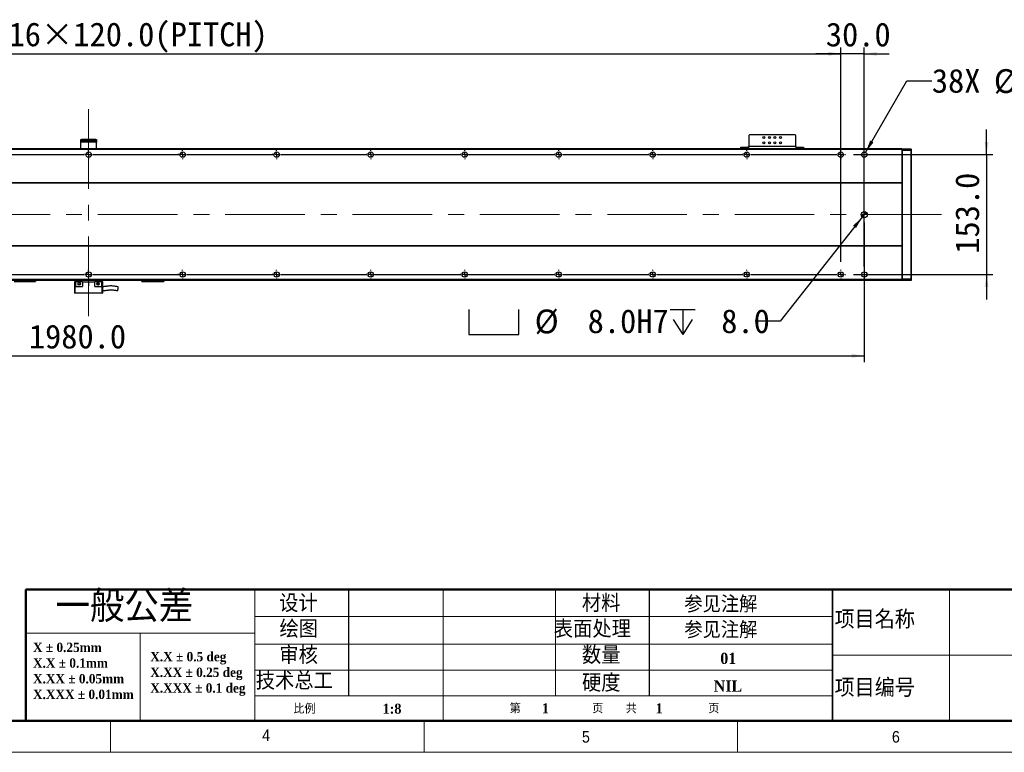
# Model space of a CAD drawing. Header units: millimetres. Extents: x 40 to 3320, y 40 to 2336.
# Tile 4 of 9: x 1164 to 2421, y 40 to 975. Entities that reach past the tile are written whole.
import ezdxf

# ---------------------------------------------------------------- set-up
doc = ezdxf.new("R2010")
doc.units = ezdxf.units.MM
doc.header["$LTSCALE"] = 8
doc.linetypes.add('CENTERX2', pattern=[20.32, 12.7, -2.54, 2.54, -2.54])
doc.layers.add('DIMNS', color=7, linetype='Continuous')
doc.styles.add('SLDTEXTSTYLE0', font='Gothic.ttf', dxfattribs={"width": 0.913})
doc.styles.add('SLDTEXTSTYLE1', font='timesbd.ttf', dxfattribs={"width": 0.933})
doc.styles.add('SLDTEXTSTYLE2', font='txt', dxfattribs={"bigfont": 'bigfont'})
doc.styles.add('SLDTEXTSTYLE3', font='txt', dxfattribs={"bigfont": 'bigfont'})
doc.styles.add('SLDTEXTSTYLE7', font='txt')
doc.dimstyles.new('SLDDIMSTYLE0', dxfattribs={"dimtxt": 30.4, "dimasz": 16, "dimexe": 0, "dimexo": 0.0625, "dimgap": 7.6, "dimtad": 2, "dimdec": 1, "dimrnd": 1e-09, "dimzin": 4, "dimdsep": 46, "dimtxsty": 'SLDTEXTSTYLE7', "dimsah": 1, "dimcen": 0.09, "dimadec": 0, "dimazin": 1, "dimtfac": 1, "dimtdec": 1, "dimtmove": 0, "dimatfit": 0, "dimfxl": 0, "dimfrac": 2, "dimtolj": 1, "dimtzin": 12, "dimarcsym": 0})
doc.dimstyles.new('SLDDIMSTYLE2', dxfattribs={"dimtxt": 30.4, "dimasz": 16, "dimexe": 0, "dimexo": 0.0625, "dimgap": 7.6, "dimtad": 0, "dimtih": 1, "dimtoh": 1, "dimdec": 1, "dimrnd": 1e-09, "dimzin": 4, "dimdsep": 46, "dimtxsty": 'SLDTEXTSTYLE7', "dimsah": 1, "dimcen": 0, "dimadec": 0, "dimazin": 1, "dimtfac": 1, "dimtdec": 1, "dimtofl": 0, "dimtmove": 0, "dimatfit": 3, "dimfxl": 0, "dimfrac": 2, "dimtolj": 1, "dimtzin": 12, "dimarcsym": 0})
doc.dimstyles.new('SLDDIMSTYLE3', dxfattribs={"dimtxt": 30.4, "dimasz": 16, "dimexe": 0, "dimexo": 0.0625, "dimgap": 7.6, "dimtad": 2, "dimdec": 1, "dimrnd": 1e-09, "dimzin": 4, "dimdsep": 46, "dimtxsty": 'SLDTEXTSTYLE7', "dimsah": 1, "dimcen": 0.09, "dimadec": 0, "dimazin": 1, "dimtfac": 1, "dimtdec": 1, "dimtofl": 0, "dimtmove": 0, "dimatfit": 3, "dimfxl": 0, "dimfrac": 2, "dimtolj": 1, "dimtzin": 12, "dimarcsym": 0})
doc.dimstyles.new('SLDDIMSTYLE6', dxfattribs={"dimtxt": 30.4, "dimasz": 16, "dimexe": 0, "dimexo": 0.0625, "dimgap": 7.6, "dimtad": 0, "dimtih": 1, "dimtoh": 1, "dimdec": 1, "dimrnd": 1e-09, "dimzin": 12, "dimdsep": 46, "dimtxsty": 'SLDTEXTSTYLE7', "dimsah": 1, "dimcen": 0, "dimadec": 0, "dimazin": 3, "dimtfac": 1, "dimtdec": 1, "dimtofl": 0, "dimtmove": 0, "dimatfit": 3, "dimfxl": 0, "dimfrac": 2, "dimtolj": 1, "dimtzin": 12, "dimarcsym": 0})

# ---------------------------------------------------------------- blocks, each defined once
blk = doc.blocks.new('SW_NOTE_0')
at = {"color": 0, "linetype": 'Continuous', "lineweight": 0, "char_height": 12, "attachment_point": 1, "style": 'SLDTEXTSTYLE1'}
for s, insert in [('X.X ± 0.5 deg', (0, 15.8)), ('X.XX ± 0.25 deg', (0, -4.2)), ('X.XXX ± 0.1 deg', (0, -24.2))]:
    blk.add_mtext(s, dxfattribs=dict(at, insert=insert))
blk = doc.blocks.new('SW_NOTE_1')
at = {"color": 0, "linetype": 'Continuous', "lineweight": 0, "char_height": 12, "attachment_point": 1, "style": 'SLDTEXTSTYLE1'}
for s, insert in [('X ± 0.25mm ', (0, 15.8)), ('X.X ± 0.1mm', (0, -4.2))]:
    blk.add_mtext(s, dxfattribs=dict(at, insert=insert))
blk = doc.blocks.new('SW_NOTE_2')
at = {"color": 0, "linetype": 'Continuous', "lineweight": 0, "char_height": 12, "attachment_point": 1, "style": 'SLDTEXTSTYLE1'}
for s, insert in [('X.XX ± 0.05mm', (0, 15.8)), ('X.XXX ± 0.01mm', (0, -4.2))]:
    blk.add_mtext(s, dxfattribs=dict(at, insert=insert))
blk = doc.blocks.new('_D_19')
at = {"layer": 'DIMNS'}
for p, q in [((291.9, 666), (291.9, 939.7)), ((291.9, 931.7), (2211.9, 931.7)), ((2211.9, 666), (2211.9, 939.7))]:
    blk.add_line(p, q, dxfattribs=at)
for points in [[(291.9, 931.7), (307.9, 929.3), (307.9, 934.1)], [(2211.9, 931.7), (2195.9, 934.1), (2195.9, 929.3)]]:
    blk.add_solid(points, dxfattribs=at)
at = {"layer": 'DIMNS', "char_height": 30.4, "attachment_point": 1, "style": 'SLDTEXTSTYLE7'}
for s, insert in [('1920.0', (1010.2, 971.6)), ('=16×120.0(PITCH)', (1129, 971.6))]:
    blk.add_mtext(s, dxfattribs=dict(at, insert=insert))
blk = doc.blocks.new('SW_SYMBOL_HOLE_SPOT')
at = {"layer": 'DIMNS', "color": 0}
for p, q in [((0, 7000), (0, 600)), ((12800, 600), (12800, 7000)), ((0, 600), (12800, 600))]:
    blk.add_line(p, q, dxfattribs=at)
blk = doc.blocks.new('SW_SYMBOL_HOLE_DEPTH')
at = {"layer": 'DIMNS', "color": 0}
for p, q in [((0, 7000), (6400, 7000)), ((3200, 7000), (3200, 600)), ((800, 4440), (3200, 600)), ((5600, 4440), (3200, 600))]:
    blk.add_line(p, q, dxfattribs=at)
blk = doc.blocks.new('_D_20')
at = {"layer": 'DIMNS'}
for p, q in [((2239.4, 723.2), (2134.7, 590.2)), ((2134.7, 590.2), (2102.7, 590.2))]:
    blk.add_line(p, q, dxfattribs=at)
blk.add_solid([(2239.4, 723.2), (2227.6, 712.1), (2231.4, 709.2)], dxfattribs=at)
at = {"layer": 'DIMNS', "xscale": 0.004985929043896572, "yscale": 0.004985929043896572, "zscale": 0.004985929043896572}
for name, p in [('SW_SYMBOL_HOLE_SPOT', (1737.2, 570.1)), ('SW_SYMBOL_HOLE_DEPTH', (1994.2, 570.1))]:
    blk.add_blockref(name, p, dxfattribs=at)
at = {"layer": 'DIMNS', "char_height": 30.4, "attachment_point": 1, "style": 'SLDTEXTSTYLE7'}
for s, insert in [('%%c', (1821.2, 605.2)), (' 8.0H7 ', (1868.2, 605.5)), (' 8.0', (2038.7, 605.5))]:
    blk.add_mtext(s, dxfattribs=dict(at, insert=insert))
blk = doc.blocks.new('_D_21')
at = {"layer": 'DIMNS'}
for p, q in [((261.9, 709.7), (261.9, 538.1)), ((2241.9, 716.2), (2241.9, 538.1)), ((261.9, 546.1), (2241.9, 546.1))]:
    blk.add_line(p, q, dxfattribs=at)
for points in [[(261.9, 546.1), (277.9, 543.7), (277.9, 548.5)], [(2241.9, 546.1), (2225.9, 548.5), (2225.9, 543.7)]]:
    blk.add_solid(points, dxfattribs=at)
at = {"layer": 'DIMNS', "insert": (1175.6, 585.9), "char_height": 30.4, "attachment_point": 1, "style": 'SLDTEXTSTYLE7'}
blk.add_mtext('1980.0', dxfattribs=at)
blk = doc.blocks.new('_D_22')
at = {"layer": 'DIMNS'}
for p, q in [((2398, 802.9), (2398, 834.9)), ((2228, 802.9), (2406, 802.9)), ((2398, 802.9), (2398, 649.9)), ((2228, 649.9), (2406, 649.9)), ((2398, 649.9), (2398, 617.9))]:
    blk.add_line(p, q, dxfattribs=at)
for points in [[(2398, 802.9), (2400.4, 818.9), (2395.6, 818.9)], [(2398, 649.9), (2395.6, 633.9), (2400.4, 633.9)]]:
    blk.add_solid(points, dxfattribs=at)
at = {"layer": 'DIMNS', "insert": (2358.1, 676.4), "char_height": 30.4, "attachment_point": 1, "rotation": 90, "style": 'SLDTEXTSTYLE7'}
blk.add_mtext('153.0', dxfattribs=at)
blk = doc.blocks.new('_D_23')
at = {"layer": 'DIMNS'}
for p, q in [((2243.6, 805.8), (2296.2, 896.9)), ((2296.2, 896.9), (2328.2, 896.9))]:
    blk.add_line(p, q, dxfattribs=at)
blk.add_solid([(2243.6, 805.8), (2253.7, 818.5), (2249.5, 820.9)], dxfattribs=at)
at = {"layer": 'DIMNS', "char_height": 30.4, "attachment_point": 1, "style": 'SLDTEXTSTYLE7'}
for s, insert in [('38X ', (2328.2, 912.3)), ('%%c', (2407.3, 912)), (' 6.8 THROUGH HOLE', (2454.3, 912.3))]:
    blk.add_mtext(s, dxfattribs=dict(at, insert=insert))
blk = doc.blocks.new('_D_25')
at = {"layer": 'DIMNS'}
for p, q in [((2211.9, 931.5), (2179.9, 931.5)), ((2211.9, 666), (2211.9, 939.5)), ((2241.9, 931.5), (2211.9, 931.5)), ((2241.9, 660), (2241.9, 939.5)), ((2241.9, 931.5), (2273.9, 931.5))]:
    blk.add_line(p, q, dxfattribs=at)
for points in [[(2211.9, 931.5), (2195.9, 933.9), (2195.9, 929.1)], [(2241.9, 931.5), (2257.9, 929.1), (2257.9, 933.9)]]:
    blk.add_solid(points, dxfattribs=at)
at = {"layer": 'DIMNS', "insert": (2192.9, 971.4), "char_height": 30.4, "attachment_point": 1, "style": 'SLDTEXTSTYLE7'}
blk.add_mtext('30.0', dxfattribs=at)
blk = doc.blocks.new('SW_CENTERMARKSYMBOL_1')
at = {"layer": 'DIMNS', "color": 0}
for p, q in [((845.08, 0), (954.92, 0)), ((954.92, 0), (954.06, 0)), ((960, 0), (957.46, 0)), ((960, 0), (957.46, 0)), ((960, 0), (957.46, 0)), ((960, 0), (957.46, 0)), ((960, 0), (957.46, 0)), ((960, 0), (957.46, 0)), ((960, 0), (957.46, 0)), ((960, 0), (957.46, 0)), ((960, 0), (957.46, 0)), ((960, 5.08), (960, 5.94)), ((960, 0), (960, 2.54)), ((960, 0), (960, 2.54)), ((960, 0), (960, 2.54)), ((960, 0), (960, 2.54)), ((960, 0), (960, 2.54)), ((960, 0), (960, 2.54)), ((960, 0), (960, 2.54)), ((960, 0), (960, 2.54)), ((960, 0), (960, 2.54)), ((960, 0), (960, -2.54)), ((960, 0), (962.54, 0)), ((960, 0), (960, -2.54)), ((960, 0), (962.54, 0)), ((960, 0), (960, -2.54)), ((960, 0), (962.54, 0)), ((960, 0), (960, -2.54)), ((960, 0), (962.54, 0)), ((960, 0), (960, -2.54)), ((960, 0), (962.54, 0)), ((960, 0), (960, -2.54)), ((960, 0), (962.54, 0)), ((960, 0), (960, -2.54)), ((960, 0), (962.54, 0)), ((960, 0), (960, -2.54)), ((960, 0), (962.54, 0)), ((960, 0), (960, -2.54)), ((960, 0), (962.54, 0)), ((965.08, 0), (965.94, 0)), ((965.08, 0), (1074.92, 0)), ((1074.92, 0), (1074.06, 0)), ((1080, 0), (1077.46, 0)), ((1080, 0), (1077.46, 0)), ((1080, 0), (1077.46, 0)), ((1080, 0), (1077.46, 0)), ((1080, 0), (1077.46, 0)), ((1080, 0), (1077.46, 0)), ((1080, 0), (1077.46, 0)), ((1080, 0), (1077.46, 0)), ((1080, 5.08), (1080, 5.94)), ((1080, 0), (1080, 2.54)), ((1080, 0), (1080, 2.54)), ((1080, 0), (1080, 2.54)), ((1080, 0), (1080, 2.54)), ((1080, 0), (1080, 2.54)), ((1080, 0), (1080, 2.54)), ((1080, 0), (1080, 2.54)), ((1080, 0), (1080, 2.54)), ((1080, 0), (1080, -2.54)), ((1080, 0), (1082.54, 0)), ((1080, 0), (1080, -2.54)), ((1080, 0), (1082.54, 0)), ((1080, 0), (1080, -2.54)), ((1080, 0), (1082.54, 0)), ((1080, 0), (1080, -2.54)), ((1080, 0), (1082.54, 0)), ((1080, 0), (1080, -2.54)), ((1080, 0), (1082.54, 0)), ((1080, 0), (1080, -2.54)), ((1080, 0), (1082.54, 0)), ((1080, 0), (1080, -2.54)), ((1080, 0), (1082.54, 0)), ((1080, 0), (1080, -2.54)), ((1080, 0), (1082.54, 0)), ((1085.08, 0), (1085.94, 0)), ((1085.08, 0), (1194.92, 0)), ((1194.92, 0), (1194.06, 0)), ((1200, 0), (1197.46, 0)), ((1200, 0), (1197.46, 0)), ((1200, 0), (1197.46, 0)), ((1200, 0), (1197.46, 0)), ((1200, 0), (1197.46, 0)), ((1200, 0), (1197.46, 0)), ((1200, 0), (1197.46, 0)), ((1200, 5.08), (1200, 5.94)), ((1200, 0), (1200, 2.54)), ((1200, 0), (1200, 2.54)), ((1200, 0), (1200, 2.54)), ((1200, 0), (1200, 2.54)), ((1200, 0), (1200, 2.54)), ((1200, 0), (1200, 2.54)), ((1200, 0), (1200, 2.54)), ((1200, 0), (1200, -2.54)), ((1200, 0), (1202.54, 0)), ((1200, 0), (1200, -2.54)), ((1200, 0), (1202.54, 0)), ((1200, 0), (1200, -2.54)), ((1200, 0), (1202.54, 0)), ((1200, 0), (1200, -2.54)), ((1200, 0), (1202.54, 0)), ((1200, 0), (1200, -2.54)), ((1200, 0), (1202.54, 0)), ((1200, 0), (1200, -2.54)), ((1200, 0), (1202.54, 0)), ((1200, 0), (1200, -2.54)), ((1200, 0), (1202.54, 0)), ((1205.08, 0), (1205.94, 0)), ((1205.08, 0), (1314.92, 0)), ((1314.92, 0), (1314.06, 0)), ((1320, 0), (1317.46, 0)), ((1320, 0), (1317.46, 0)), ((1320, 0), (1317.46, 0)), ((1320, 0), (1317.46, 0)), ((1320, 0), (1317.46, 0)), ((1320, 0), (1317.46, 0)), ((1320, 5.08), (1320, 5.94)), ((1320, 0), (1320, 2.54)), ((1320, 0), (1320, 2.54)), ((1320, 0), (1320, 2.54)), ((1320, 0), (1320, 2.54)), ((1320, 0), (1320, 2.54)), ((1320, 0), (1320, 2.54)), ((1320, 0), (1320, -2.54)), ((1320, 0), (1322.54, 0)), ((1320, 0), (1320, -2.54)), ((1320, 0), (1322.54, 0)), ((1320, 0), (1320, -2.54)), ((1320, 0), (1322.54, 0)), ((1320, 0), (1320, -2.54)), ((1320, 0), (1322.54, 0)), ((1320, 0), (1320, -2.54)), ((1320, 0), (1322.54, 0)), ((1320, 0), (1320, -2.54)), ((1320, 0), (1322.54, 0)), ((1325.08, 0), (1325.94, 0)), ((1325.08, 0), (1434.92, 0)), ((1434.92, 0), (1434.06, 0)), ((1440, 0), (1437.46, 0)), ((1440, 0), (1437.46, 0)), ((1440, 0), (1437.46, 0)), ((1440, 0), (1437.46, 0)), ((1440, 0), (1437.46, 0)), ((1440, 5.08), (1440, 5.94)), ((1440, 0), (1440, 2.54)), ((1440, 0), (1440, 2.54)), ((1440, 0), (1440, 2.54)), ((1440, 0), (1440, 2.54)), ((1440, 0), (1440, 2.54)), ((1440, 0), (1440, -2.54)), ((1440, 0), (1442.54, 0)), ((1440, 0), (1440, -2.54)), ((1440, 0), (1442.54, 0)), ((1440, 0), (1440, -2.54)), ((1440, 0), (1442.54, 0)), ((1440, 0), (1440, -2.54)), ((1440, 0), (1442.54, 0)), ((1440, 0), (1440, -2.54)), ((1440, 0), (1442.54, 0)), ((1445.08, 0), (1445.94, 0)), ((1445.08, 0), (1554.92, 0)), ((1554.92, 0), (1554.06, 0)), ((1560, 0), (1557.46, 0)), ((1560, 0), (1557.46, 0)), ((1560, 0), (1557.46, 0)), ((1560, 0), (1557.46, 0)), ((1560, 5.08), (1560, 5.94)), ((1560, 0), (1560, 2.54)), ((1560, 0), (1560, 2.54)), ((1560, 0), (1560, 2.54)), ((1560, 0), (1560, 2.54)), ((1560, 0), (1560, -2.54)), ((1560, 0), (1562.54, 0)), ((1560, 0), (1560, -2.54)), ((1560, 0), (1562.54, 0)), ((1560, 0), (1560, -2.54)), ((1560, 0), (1562.54, 0)), ((1560, 0), (1560, -2.54)), ((1560, 0), (1562.54, 0)), ((1565.08, 0), (1565.94, 0)), ((1565.08, 0), (1674.92, 0)), ((1674.92, 0), (1674.06, 0)), ((1680, 0), (1677.46, 0)), ((1680, 0), (1677.46, 0)), ((1680, 0), (1677.46, 0)), ((1680, 5.08), (1680, 5.94)), ((1680, 0), (1680, 2.54)), ((1680, 0), (1680, 2.54)), ((1680, 0), (1680, 2.54)), ((1680, 0), (1680, -2.54)), ((1680, 0), (1682.54, 0)), ((1680, 0), (1680, -2.54)), ((1680, 0), (1682.54, 0)), ((1680, 0), (1680, -2.54)), ((1680, 0), (1682.54, 0)), ((1685.08, 0), (1685.94, 0)), ((1685.08, 0), (1794.92, 0)), ((1794.92, 0), (1794.06, 0)), ((1800, 0), (1797.46, 0)), ((1800, 0), (1797.46, 0)), ((1800, 5.08), (1800, 5.94)), ((1800, 0), (1800, 2.54)), ((1800, 0), (1800, 2.54)), ((1800, 0), (1800, -2.54)), ((1800, 0), (1802.54, 0)), ((1800, 0), (1800, -2.54)), ((1800, 0), (1802.54, 0)), ((1805.08, 0), (1805.94, 0)), ((1805.08, 0), (1914.92, 0)), ((1920, 0), (1917.46, 0)), ((1920, 5.08), (1920, 5.94)), ((1920, 0), (1920, 2.54)), ((1920, 0), (1920, -2.54)), ((1920, 0), (1922.54, 0)), ((1925.08, 0), (1925.94, 0)), ((960, -5.08), (960, -5.94)), ((1080, -5.08), (1080, -5.94)), ((1200, -5.08), (1200, -5.94)), ((1320, -5.08), (1320, -5.94)), ((1440, -5.08), (1440, -5.94)), ((1560, -5.08), (1560, -5.94)), ((1680, -5.08), (1680, -5.94)), ((1800, -5.08), (1800, -5.94)), ((1920, -5.08), (1920, -5.94))]:
    blk.add_line(p, q, dxfattribs=at)
blk = doc.blocks.new('SW_CENTERMARKSYMBOL_2')
at = {"layer": 'DIMNS', "color": 0}
for p, q in [((845.08, 0), (954.92, 0)), ((954.92, 0), (954.06, 0)), ((960, 0), (957.46, 0)), ((960, 0), (957.46, 0)), ((960, 0), (957.46, 0)), ((960, 0), (957.46, 0)), ((960, 0), (957.46, 0)), ((960, 0), (957.46, 0)), ((960, 0), (957.46, 0)), ((960, 0), (957.46, 0)), ((960, 0), (957.46, 0)), ((960, 5.08), (960, 5.94)), ((960, 0), (960, 2.54)), ((960, 0), (960, 2.54)), ((960, 0), (960, 2.54)), ((960, 0), (960, 2.54)), ((960, 0), (960, 2.54)), ((960, 0), (960, 2.54)), ((960, 0), (960, 2.54)), ((960, 0), (960, 2.54)), ((960, 0), (960, 2.54)), ((960, 0), (960, -2.54)), ((960, 0), (962.54, 0)), ((960, 0), (960, -2.54)), ((960, 0), (962.54, 0)), ((960, 0), (960, -2.54)), ((960, 0), (962.54, 0)), ((960, 0), (960, -2.54)), ((960, 0), (962.54, 0)), ((960, 0), (960, -2.54)), ((960, 0), (962.54, 0)), ((960, 0), (960, -2.54)), ((960, 0), (962.54, 0)), ((960, 0), (960, -2.54)), ((960, 0), (962.54, 0)), ((960, 0), (960, -2.54)), ((960, 0), (962.54, 0)), ((960, 0), (960, -2.54)), ((960, 0), (962.54, 0)), ((965.08, 0), (965.94, 0)), ((965.08, 0), (1074.92, 0)), ((1074.92, 0), (1074.06, 0)), ((1080, 0), (1077.46, 0)), ((1080, 0), (1077.46, 0)), ((1080, 0), (1077.46, 0)), ((1080, 0), (1077.46, 0)), ((1080, 0), (1077.46, 0)), ((1080, 0), (1077.46, 0)), ((1080, 0), (1077.46, 0)), ((1080, 0), (1077.46, 0)), ((1080, 5.08), (1080, 5.94)), ((1080, 0), (1080, 2.54)), ((1080, 0), (1080, 2.54)), ((1080, 0), (1080, 2.54)), ((1080, 0), (1080, 2.54)), ((1080, 0), (1080, 2.54)), ((1080, 0), (1080, 2.54)), ((1080, 0), (1080, 2.54)), ((1080, 0), (1080, 2.54)), ((1080, 0), (1080, -2.54)), ((1080, 0), (1082.54, 0)), ((1080, 0), (1080, -2.54)), ((1080, 0), (1082.54, 0)), ((1080, 0), (1080, -2.54)), ((1080, 0), (1082.54, 0)), ((1080, 0), (1080, -2.54)), ((1080, 0), (1082.54, 0)), ((1080, 0), (1080, -2.54)), ((1080, 0), (1082.54, 0)), ((1080, 0), (1080, -2.54)), ((1080, 0), (1082.54, 0)), ((1080, 0), (1080, -2.54)), ((1080, 0), (1082.54, 0)), ((1080, 0), (1080, -2.54)), ((1080, 0), (1082.54, 0)), ((1085.08, 0), (1085.94, 0)), ((1085.08, 0), (1194.92, 0)), ((1194.92, 0), (1194.06, 0)), ((1200, 0), (1197.46, 0)), ((1200, 0), (1197.46, 0)), ((1200, 0), (1197.46, 0)), ((1200, 0), (1197.46, 0)), ((1200, 0), (1197.46, 0)), ((1200, 0), (1197.46, 0)), ((1200, 0), (1197.46, 0)), ((1200, 5.08), (1200, 5.94)), ((1200, 0), (1200, 2.54)), ((1200, 0), (1200, 2.54)), ((1200, 0), (1200, 2.54)), ((1200, 0), (1200, 2.54)), ((1200, 0), (1200, 2.54)), ((1200, 0), (1200, 2.54)), ((1200, 0), (1200, 2.54)), ((1200, 0), (1200, -2.54)), ((1200, 0), (1202.54, 0)), ((1200, 0), (1200, -2.54)), ((1200, 0), (1202.54, 0)), ((1200, 0), (1200, -2.54)), ((1200, 0), (1202.54, 0)), ((1200, 0), (1200, -2.54)), ((1200, 0), (1202.54, 0)), ((1200, 0), (1200, -2.54)), ((1200, 0), (1202.54, 0)), ((1200, 0), (1200, -2.54)), ((1200, 0), (1202.54, 0)), ((1200, 0), (1200, -2.54)), ((1200, 0), (1202.54, 0)), ((1205.08, 0), (1205.94, 0)), ((1205.08, 0), (1314.92, 0)), ((1314.92, 0), (1314.06, 0)), ((1320, 0), (1317.46, 0)), ((1320, 0), (1317.46, 0)), ((1320, 0), (1317.46, 0)), ((1320, 0), (1317.46, 0)), ((1320, 0), (1317.46, 0)), ((1320, 0), (1317.46, 0)), ((1320, 5.08), (1320, 5.94)), ((1320, 0), (1320, 2.54)), ((1320, 0), (1320, 2.54)), ((1320, 0), (1320, 2.54)), ((1320, 0), (1320, 2.54)), ((1320, 0), (1320, 2.54)), ((1320, 0), (1320, 2.54)), ((1320, 0), (1320, -2.54)), ((1320, 0), (1322.54, 0)), ((1320, 0), (1320, -2.54)), ((1320, 0), (1322.54, 0)), ((1320, 0), (1320, -2.54)), ((1320, 0), (1322.54, 0)), ((1320, 0), (1320, -2.54)), ((1320, 0), (1322.54, 0)), ((1320, 0), (1320, -2.54)), ((1320, 0), (1322.54, 0)), ((1320, 0), (1320, -2.54)), ((1320, 0), (1322.54, 0)), ((1325.08, 0), (1325.94, 0)), ((1325.08, 0), (1434.92, 0)), ((1434.92, 0), (1434.06, 0)), ((1440, 0), (1437.46, 0)), ((1440, 0), (1437.46, 0)), ((1440, 0), (1437.46, 0)), ((1440, 0), (1437.46, 0)), ((1440, 0), (1437.46, 0)), ((1440, 5.08), (1440, 5.94)), ((1440, 0), (1440, 2.54)), ((1440, 0), (1440, 2.54)), ((1440, 0), (1440, 2.54)), ((1440, 0), (1440, 2.54)), ((1440, 0), (1440, 2.54)), ((1440, 0), (1440, -2.54)), ((1440, 0), (1442.54, 0)), ((1440, 0), (1440, -2.54)), ((1440, 0), (1442.54, 0)), ((1440, 0), (1440, -2.54)), ((1440, 0), (1442.54, 0)), ((1440, 0), (1440, -2.54)), ((1440, 0), (1442.54, 0)), ((1440, 0), (1440, -2.54)), ((1440, 0), (1442.54, 0)), ((1445.08, 0), (1445.94, 0)), ((1445.08, 0), (1554.92, 0)), ((1554.92, 0), (1554.06, 0)), ((1560, 0), (1557.46, 0)), ((1560, 0), (1557.46, 0)), ((1560, 0), (1557.46, 0)), ((1560, 0), (1557.46, 0)), ((1560, 5.08), (1560, 5.94)), ((1560, 0), (1560, 2.54)), ((1560, 0), (1560, 2.54)), ((1560, 0), (1560, 2.54)), ((1560, 0), (1560, 2.54)), ((1560, 0), (1560, -2.54)), ((1560, 0), (1562.54, 0)), ((1560, 0), (1560, -2.54)), ((1560, 0), (1562.54, 0)), ((1560, 0), (1560, -2.54)), ((1560, 0), (1562.54, 0)), ((1560, 0), (1560, -2.54)), ((1560, 0), (1562.54, 0)), ((1565.08, 0), (1565.94, 0)), ((1565.08, 0), (1674.92, 0)), ((1674.92, 0), (1674.06, 0)), ((1680, 0), (1677.46, 0)), ((1680, 0), (1677.46, 0)), ((1680, 0), (1677.46, 0)), ((1680, 5.08), (1680, 5.94)), ((1680, 0), (1680, 2.54)), ((1680, 0), (1680, 2.54)), ((1680, 0), (1680, 2.54)), ((1680, 0), (1680, -2.54)), ((1680, 0), (1682.54, 0)), ((1680, 0), (1680, -2.54)), ((1680, 0), (1682.54, 0)), ((1680, 0), (1680, -2.54)), ((1680, 0), (1682.54, 0)), ((1685.08, 0), (1685.94, 0)), ((1685.08, 0), (1794.92, 0)), ((1794.92, 0), (1794.06, 0)), ((1800, 0), (1797.46, 0)), ((1800, 0), (1797.46, 0)), ((1800, 5.08), (1800, 5.94)), ((1800, 0), (1800, 2.54)), ((1800, 0), (1800, 2.54)), ((1800, 0), (1800, -2.54)), ((1800, 0), (1802.54, 0)), ((1800, 0), (1800, -2.54)), ((1800, 0), (1802.54, 0)), ((1805.08, 0), (1805.94, 0)), ((1805.08, 0), (1914.92, 0)), ((1920, 0), (1917.46, 0)), ((1920, 5.08), (1920, 5.94)), ((1920, 0), (1920, 2.54)), ((1920, 0), (1920, -2.54)), ((1920, 0), (1922.54, 0)), ((1925.08, 0), (1925.94, 0)), ((960, -5.08), (960, -5.94)), ((1080, -5.08), (1080, -5.94)), ((1200, -5.08), (1200, -5.94)), ((1320, -5.08), (1320, -5.94)), ((1440, -5.08), (1440, -5.94)), ((1560, -5.08), (1560, -5.94)), ((1680, -5.08), (1680, -5.94)), ((1800, -5.08), (1800, -5.94)), ((1920, -5.08), (1920, -5.94))]:
    blk.add_line(p, q, dxfattribs=at)
blk = doc.blocks.new('SW_DOWELSYMBOL_4')
at = {"linetype": 'Continuous', "lineweight": 18}
h = blk.add_hatch(color=0, dxfattribs=at)
edge = h.paths.add_edge_path(flags=0)
edge.add_arc((0, 0), 4, 180, 270)
edge.add_line((0, -4), (0, 0))
edge.add_line((0, 0), (-4, 0))
h = blk.add_hatch(color=0, dxfattribs=at)
edge = h.paths.add_edge_path(flags=0)
edge.add_arc((0, 0), 4, 0, 90)
edge.add_line((0, 4), (0, 0))
edge.add_line((0, 0), (4, 0))
at = {"layer": 'DIMNS', "color": 0}
blk.add_circle((0, 0), 4, dxfattribs=at)

msp = doc.modelspace()

# ---------------------------------------------------------------- linework, layer by layer
at = {"color": 7, "linetype": 'Continuous', "lineweight": 25}
for p, q in [((1241.8893989, 820.3520934), (1241.8893989, 822.3520975)), ((1241.8893989, 822.3520975), (1242.889399, 822.3520975)), ((1242.889399, 820.3520934), (1241.8893989, 820.3520934)), ((1241.8893989, 818.8520978), (1241.8893989, 820.3520934)), ((1261.8893984, 818.8520978), (1241.8893989, 818.8520978)), ((1241.8893989, 810.3520955), (1241.8893989, 818.8520978)), ((1242.889399, 822.3520975), (1242.889399, 820.3520934)), ((1260.8893983, 822.3520975), (1242.889399, 822.3520975)), ((1260.8893983, 820.3520934), (1242.889399, 820.3520934)), ((1260.8893983, 820.3520934), (1260.8893983, 822.3520975)), ((1260.8893983, 822.3520975), (1261.8893984, 822.3520975)), ((1261.8893984, 820.3520934), (1260.8893983, 820.3520934)), ((1261.8893984, 822.3520975), (1261.8893984, 820.3520934)), ((1261.8893984, 820.3520934), (1261.8893984, 818.8520978)), ((1261.8893984, 810.3520955), (1261.8893984, 818.8520978)), ((2095.3894168, 828.1520988), (2094.38937, 827.1520968)), ((2094.38937, 827.1520968), (2094.38937, 813.3520941)), ((2153.3893853, 828.1520988), (2095.3894168, 828.1520988)), ((2154.3893724, 827.1520968), (2153.3893853, 828.1520988)), ((2154.3893724, 813.3520941), (2154.3893724, 827.1520968)), ((2289.8893862, 810.3520955), (213.889411, 810.3520955)), ((2289.8893862, 809.3520935), (213.889411, 809.3520935)), ((2084.3893796, 810.3520955), (2084.3893796, 812.3520996)), ((2084.3893796, 812.3520996), (2085.3894263, 812.3520996)), ((2085.3894263, 812.3520996), (2085.3894263, 810.3520955)), ((2085.3894263, 812.3520996), (2093.3893829, 812.3520996)), ((2093.3893829, 812.3520996), (2093.3893829, 810.3520955)), ((2094.38937, 812.3520996), (2093.3893829, 812.3520996)), ((2154.3893724, 813.3520941), (2094.38937, 813.3520941)), ((2094.38937, 810.3520955), (2094.38937, 813.3520941)), ((2154.3893724, 813.3520941), (2154.3893724, 810.3520955)), ((2155.3894191, 812.3520996), (2154.3893724, 812.3520996)), ((2155.3894191, 812.3520996), (2155.3894191, 810.3520955)), ((2155.3894191, 812.3520996), (2163.3893758, 812.3520996)), ((2163.3893758, 810.3520955), (2163.3893758, 812.3520996)), ((2163.3893758, 812.3520996), (2164.3894225, 812.3520996)), ((2164.3894225, 812.3520996), (2164.3894225, 810.3520955)), ((2289.8893862, 810.0520979), (2290.189436, 810.3520955)), ((2289.8893862, 810.3520955), (2289.8893862, 809.3520935)), ((2289.8893862, 809.3520935), (2289.8893862, 766.8520968)), ((2289.8893862, 808.2278307), (2290.189436, 808.3520989)), ((2290.189436, 810.3520955), (2290.189436, 808.3520989)), ((2290.189436, 810.3520955), (2301.5894204, 810.3520955)), ((2290.189436, 808.3520989), (2290.189436, 644.3520944)), ((2301.5894204, 808.3520989), (2290.189436, 808.3520989)), ((2301.5894204, 808.3520989), (2301.5894204, 810.3520955)), ((2301.889351, 810.0520979), (2301.5894204, 810.3520955)), ((2301.5894204, 644.3520944), (2301.5894204, 808.3520989)), ((2301.889351, 808.2278307), (2301.5894204, 808.3520989)), ((2301.889351, 810.0520979), (2301.889351, 808.2278307)), ((2301.889351, 808.2278307), (2301.889351, 644.4763626)), ((2289.8893862, 766.8520968), (213.889411, 766.8520968)), ((2289.8893862, 766.8520968), (2289.8893862, 766.3520957)), ((2289.8893862, 766.3520957), (213.889411, 766.3520957)), ((2289.8893862, 766.3520957), (2289.8893862, 686.3520975)), ((2289.8893862, 686.3520975), (213.889411, 686.3520975)), ((2289.8893862, 685.8520965), (213.889411, 685.8520965)), ((2289.8893862, 686.3520975), (2289.8893862, 685.8520965)), ((2289.8893862, 685.8520965), (2289.8893862, 643.3520998)), ((2289.8893862, 643.3520998), (213.889411, 643.3520998)), ((2289.8893862, 642.3520978), (213.889411, 642.3520978)), ((1156.8893998, 641.1520998), (1182.8894004, 641.1520998)), ((1182.7651321, 640.8520947), (1182.8894004, 641.1520998)), ((1182.8894004, 641.1520998), (1182.8894004, 642.3520978)), ((1182.8894004, 641.1520998), (1183.8893949, 641.1520998)), ((1183.5893973, 640.8520947), (1183.8893949, 641.1520998)), ((1183.8893949, 642.3520978), (1183.8893949, 641.1520998)), ((1234.8893977, 640.4520954), (1234.8893977, 642.3520978)), ((1268.8893996, 640.4520954), (1268.8893996, 642.3520978)), ((1319.8894023, 641.1520998), (1319.8894023, 642.3520978)), ((1319.8894023, 641.1520998), (1320.1894, 640.8520947)), ((1319.8894023, 641.1520998), (1320.8893969, 641.1520998)), ((1320.8893969, 642.3520978), (1320.8893969, 641.1520998)), ((1321.0136651, 640.8520947), (1320.8893969, 641.1520998)), ((1320.8893969, 641.1520998), (1346.8893974, 641.1520998)), ((1346.7651367, 640.8520947), (1346.8893974, 641.1520998)), ((1346.8893974, 641.1520998), (1346.8893974, 642.3520978)), ((1346.8893974, 641.1520998), (1347.8893995, 641.1520998)), ((1347.5894018, 640.8520947), (1347.8893995, 641.1520998)), ((1347.8893995, 642.3520978), (1347.8893995, 641.1520998)), ((2289.8893862, 644.4763626), (2290.189436, 644.3520944)), ((2289.8893862, 643.3520998), (2289.8893862, 642.3520978)), ((2289.8893862, 642.6520954), (2290.189436, 642.3520978)), ((2290.189436, 644.3520944), (2290.189436, 642.3520978)), ((2290.189436, 644.3520944), (2301.5894204, 644.3520944)), ((2301.5894204, 642.3520978), (2290.189436, 642.3520978)), ((2301.889351, 644.4763626), (2301.5894204, 644.3520944)), ((2301.5894204, 642.3520978), (2301.5894204, 644.3520944)), ((2301.889351, 642.6520954), (2301.5894204, 642.3520978)), ((2301.889351, 644.4763626), (2301.889351, 642.6520954)), ((1182.7651321, 640.8520947), (1157.0136606, 640.8520947)), ((1183.5893973, 640.8520947), (1182.7651321, 640.8520947)), ((1233.8893994, 640.4520954), (1233.8893994, 626.0520975)), ((1235.0893992, 640.4520954), (1233.8893994, 640.4520954)), ((1235.0893992, 634.4520982), (1234.8893977, 634.4520982)), ((1234.8893977, 626.0520975), (1234.8893977, 634.4520982)), ((1235.0893992, 640.4520954), (1235.0893992, 634.4520982)), ((1243.8893983, 640.4520954), (1235.0893992, 640.4520954)), ((1235.0893992, 634.4520982), (1243.8893983, 634.4520982)), ((1243.8893983, 640.4520954), (1251.6393986, 640.4520954)), ((1243.8893983, 640.4520954), (1243.8893983, 634.4520982)), ((1252.1393987, 640.4520954), (1251.6393986, 640.4520954)), ((1251.6393986, 640.4520954), (1251.6393986, 635.702097)), ((1252.1393987, 640.4520954), (1259.889399, 640.4520954)), ((1252.1393987, 635.702097), (1252.1393987, 640.4520954)), ((1268.689398, 640.4520954), (1259.889399, 640.4520954)), ((1259.889399, 634.4520982), (1259.889399, 640.4520954)), ((1259.889399, 634.4520982), (1268.689398, 634.4520982)), ((1263.2675211, 638.9038126), (1263.4349254, 639.001378)), ((1263.2675211, 638.9038126), (1263.4349254, 639.001378)), ((1264.8986861, 638.5033141), (1265.0299373, 638.0993138)), ((1269.8893979, 640.4520954), (1268.689398, 640.4520954)), ((1268.689398, 634.4520982), (1268.689398, 640.4520954)), ((1268.8893996, 634.4520982), (1268.689398, 634.4520982)), ((1268.8893996, 634.4520982), (1268.8893996, 626.0520975)), ((1269.8893979, 626.0520975), (1269.8893979, 640.4520954)), ((1321.0136651, 640.8520947), (1320.1894, 640.8520947)), ((1346.7651367, 640.8520947), (1321.0136651, 640.8520947)), ((1347.5894018, 640.8520947), (1346.7651367, 640.8520947)), ((1234.8893977, 626.0520975), (1233.8893994, 626.0520975)), ((1268.8893996, 626.0520975), (1234.8893977, 626.0520975)), ((1269.8893979, 626.0520975), (1268.8893996, 626.0520975))]:
    msp.add_line(p, q, dxfattribs=at)
at = {"color": 7, "linetype": 'Continuous', "lineweight": 50}
for p, q in [((1171.7559834, 248), (1171.7559834, 80)), ((1171.7559834, 248), (1464, 248)), ((3280, 248), (1464, 248)), ((80, 80), (3280, 80))]:
    msp.add_line(p, q, dxfattribs=at)
at = {"color": 7, "linetype": 'Continuous', "lineweight": 18}
for p, q in [((1464, 248), (1464, 220)), ((1464, 192), (1464, 248)), ((1464, 220), (1464, 248)), ((1704.336839, 248), (1704.336839, 80)), ((1848, 248), (1848, 112.0474543)), ((2350.6031435, 248), (2350.6031435, 80)), ((1464, 192), (1464, 220)), ((1464, 213.2644636), (2201.4758613, 213.2644636)), ((1464, 192), (1171.7559834, 192)), ((1317.8779917, 192), (1317.8779917, 80)), ((1464, 192), (1464, 80)), ((1464, 178.0393756), (2201.4758613, 178.0393756)), ((2201.4758613, 164), (2674.0064972, 164)), ((1464, 145.0437235), (2201.4758613, 145.0437235)), ((2201.4758613, 112.0474543), (1464, 112.0474543)), ((80, 80), (3280, 80)), ((984, 80), (3280, 80)), ((1280, 40), (1280, 80)), ((1680, 40), (1680, 80)), ((2080, 80), (2080, 40)), ((40, 40), (3320, 40))]:
    msp.add_line(p, q, dxfattribs=at)
at = {"color": 7, "linetype": 'Continuous', "lineweight": 35}
msp.add_line((2201.4758613, 248), (2201.4758613, 80), dxfattribs=at)
at = {"color": 7, "linetype": 'Continuous', "lineweight": 25}
for centre, radius in [((2113.8893986, 824.8520966), 1.25), ((2113.8893986, 817.8520966), 1.25), ((2120.8893986, 824.8520966), 1.25), ((2120.8893986, 817.8520966), 1.25), ((2127.8893986, 824.8520966), 1.25), ((2127.8893986, 817.8520966), 1.25), ((2134.8893986, 824.8520966), 1.25), ((2134.8893986, 817.8520966), 1.25), ((1251.8893986, 802.8520966), 3.4), ((1371.8893986, 802.8520966), 3.4), ((1491.8893986, 802.8520966), 3.4), ((1611.8893986, 802.8520966), 3.4), ((1731.8893986, 802.8520966), 3.4), ((1851.8893986, 802.8520966), 3.4), ((1971.8893986, 802.8520966), 3.4), ((2091.8893986, 802.8520966), 3.4), ((2211.8893986, 802.8520966), 3.4), ((2241.8893986, 802.8520966), 3.4), ((2241.8893986, 726.3520966), 4), ((1251.8893986, 649.8520966), 3.4), ((1371.8893986, 649.8520966), 3.4), ((1491.8893986, 649.8520966), 3.4), ((1611.8893986, 649.8520966), 3.4), ((1731.8893986, 649.8520966), 3.4), ((1851.8893986, 649.8520966), 3.4), ((1971.8893986, 649.8520966), 3.4), ((2091.8893986, 649.8520966), 3.4), ((2211.8893986, 649.8520966), 3.4), ((2241.8893986, 649.8520966), 3.4), ((1239.8893986, 637.9520966), 1.6), ((1263.8893986, 637.9520966), 1.6)]:
    msp.add_circle(centre, radius, dxfattribs=at)
msp.add_arc((1251.8893986, 635.7020966), 0.25, 180, 0, dxfattribs=at)
for points, knots in [([(1241.0299371, 638.0993138), (1241.0492042, 637.9707501), (1241.0879257, 637.7123734), (1240.9810729, 637.3221673), (1240.7589352, 636.976352), (1240.4230382, 636.7098925), (1240.0051266, 636.5592769), (1239.547504, 636.5519987), (1239.1125365, 636.6829553), (1238.8812384, 636.8651544), (1238.7725518, 636.9507696)], [0, 0, 0, 0, 0.1147392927, 0.2305936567, 0.3509275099, 0.4758266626, 0.6054529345, 0.7393996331, 0.877544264, 1, 1, 1, 1]), ([(1239.8710319, 639.2515685), (1240.0129096, 639.2245311), (1240.2960384, 639.1705757), (1240.6495958, 638.9178979), (1240.8289275, 638.6689065), (1240.8903901, 638.5230065), (1240.8986858, 638.5033141)], [0, 0, 0, 0, 0.3223195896, 0.6432156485, 0.9518440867, 1, 1, 1, 1]), ([(1263.8893987, 639.1020949), (1263.7734275, 639.09189), (1263.5414841, 639.0714802), (1263.2251783, 638.9111809), (1262.9692026, 638.6712672), (1262.7968229, 638.3640101), (1262.7236871, 638.0198765), (1262.756445, 637.6694432), (1262.892121, 637.3447254), (1263.1183797, 637.0751634), (1263.4146902, 636.885275), (1263.7541041, 636.7922801), (1264.1058498, 636.8046552), (1264.4377902, 636.9212406), (1264.720447, 637.1315387), (1264.925625, 637.4161153), (1265.0441059, 637.7503434), (1265.0346602, 637.982991), (1265.0299373, 638.0993138)], [0, 0, 0, 0, 0.0624989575, 0.1249983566, 0.187497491, 0.249997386, 0.3124971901, 0.3749963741, 0.4374954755, 0.4999960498, 0.5624956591, 0.624995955, 0.687496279, 0.749996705, 0.8124972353, 0.8749975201, 0.9374992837, 1, 1, 1, 1]), ([(1265.0299373, 638.0993138), (1265.0492045, 637.9707501), (1265.0879259, 637.7123734), (1264.981073, 637.3221674), (1264.7589354, 636.9763516), (1264.4230377, 636.7098931), (1264.0051266, 636.5592766), (1263.547504, 636.5519989), (1263.1125361, 636.6829548), (1262.8812383, 636.8651544), (1262.7725521, 636.9507696)], [0, 0, 0, 0, 0.1147392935, 0.2305936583, 0.3509275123, 0.4758268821, 0.6054528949, 0.7393995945, 0.87754449, 1, 1, 1, 1]), ([(1263.2675211, 638.9038126), (1263.3328901, 638.9548037), (1263.4123253, 639.016767), (1263.5093194, 639.031854), (1263.5264949, 639.0345256)], [0, 0, 0, 0, 0.8229222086, 1, 1, 1, 1]), ([(1263.2675211, 638.9038126), (1263.3322159, 638.9566026), (1263.3994038, 639.0114268), (1263.481598, 639.0261919), (1263.4846478, 639.0267397)], [0, 0, 0, 0, 0.9628948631, 1, 1, 1, 1]), ([(1263.8710312, 639.2515685), (1264.0129091, 639.2245311), (1264.2960381, 639.1705758), (1264.6495968, 638.9178985), (1264.8289253, 638.6689055), (1264.89039, 638.5230065), (1264.8986861, 638.5033141)], [0, 0, 0, 0, 0.322320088, 0.6432159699, 0.951843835, 1, 1, 1, 1]), ([(1289.2019472, 634.2443387), (1288.2318807, 634.3992209), (1286.421051, 634.6883406), (1283.9522758, 635.0720026), (1281.8936188, 635.2407613), (1280.0397335, 635.2796464), (1278.007063, 635.1989462), (1276.1757204, 634.9921247), (1274.6650494, 634.7746889), (1273.6553161, 634.6236209), (1272.6127494, 634.4721225), (1271.5499394, 634.353271), (1270.6320917, 634.2758224), (1270.0828111, 634.3091725), (1269.8893979, 634.3209158)], [0, 0, 0, 0, 0.1557748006, 0.290785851, 0.3967691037, 0.4749905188, 0.5735893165, 0.7047465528, 0.7546890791, 0.8070867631, 0.861207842, 0.9159543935, 0.9704057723, 1, 1, 1, 1]), ([(1269.8893979, 629.33571), (1270.1245578, 629.327294), (1270.8423801, 629.3016044), (1271.9877093, 629.3897742), (1273.6691636, 629.5829264), (1275.3683977, 629.8515518), (1277.0451891, 630.0814985), (1278.4933214, 630.2268005), (1280.1799841, 630.3123889), (1282.0903003, 630.2494958), (1284.1281907, 630.0252652), (1286.2377694, 629.6679388), (1287.7848182, 629.4305253), (1288.6311843, 629.3006401)], [0, 0, 0, 0, 0.0368684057, 0.1125403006, 0.178518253, 0.3028056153, 0.3842704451, 0.4445288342, 0.5302874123, 0.6473394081, 0.7447469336, 0.860355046, 1, 1, 1, 1]), ([(1288.6368021, 629.3453287), (1288.6713236, 629.3313645), (1288.7693606, 629.291708), (1288.9620442, 629.5585315), (1289.1765506, 630.0570645), (1289.3642039, 630.7537104), (1289.5043882, 631.5601713), (1289.5819419, 632.3993574), (1289.5860487, 633.1793576), (1289.5126165, 633.7954426), (1289.3807058, 634.1837033), (1289.2577408, 634.2140981), (1289.2017424, 634.22794)], [0, 0, 0, 0, 0.0574059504, 0.16302634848, 0.26646652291, 0.3699768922, 0.4747880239, 0.58158501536, 0.69023197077, 0.79977563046, 0.90881749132, 1, 1, 1, 1])]:
    msp.add_open_spline(points, degree=3, knots=knots, dxfattribs=at)
at = {"layer": 'DIMNS', "linetype": 'CENTERX2', "lineweight": 18}
for p, q in [((1251.8893986, 860.8520966), (1251.8893986, 591.8520966)), ((2340.6893986, 726.3520966), (163.0893986, 726.3520966))]:
    msp.add_line(p, q, dxfattribs=at)
at = {"layer": 'DIMNS', "color": 7}
for p, q in [((1584.2007008, 112.0474543), (1584.2007008, 248)), ((1967.4614906, 248), (1967.4614906, 112.0474543))]:
    msp.add_line(p, q, dxfattribs=at)

# ---------------------------------------------------------------- block references
at = {"color": 7, "linetype": 'Continuous', "lineweight": 0}
for name, p in [('SW_NOTE_1', (1180.8686615, 164.1737335)), ('SW_NOTE_0', (1330.5570432, 152.3120833)), ('SW_NOTE_2', (1180.8686615, 124.1737344))]:
    msp.add_blockref(name, p, dxfattribs=at)
at = {"layer": 'DIMNS'}
for name, p in [('SW_CENTERMARKSYMBOL_1', (291.8893986, 802.8520966)), ('SW_DOWELSYMBOL_4', (2241.8893986, 726.3520966)), ('SW_CENTERMARKSYMBOL_2', (291.8893986, 649.8520966))]:
    msp.add_blockref(name, p, dxfattribs=at)

# ---------------------------------------------------------------- texts
at = {"color": 7, "linetype": 'Continuous', "lineweight": 0, "attachment_point": 1}
for s, insert, char_height, style in [('一般公差', (1209.5381584, 246.3497749), 40, 'SLDTEXTSTYLE3'), ('设计', (1495.0304099, 241.3756797), 22.4, 'SLDTEXTSTYLE3'), ('材料', (1881.5122528, 241.3756797), 22.4, 'SLDTEXTSTYLE3'), ('参见注解', (2012.291056, 239.6526885), 21.16666667, 'SLDTEXTSTYLE2'), ('项目名称', (2204.0318544, 221.2187739), 23.28333333, 'SLDTEXTSTYLE3'), ('绘图', (1495.5048517, 208.5268063), 22.4, 'SLDTEXTSTYLE3'), ('表面处理', (1845.5643389, 208.5268063), 22.4, 'SLDTEXTSTYLE3'), ('参见注解', (2012.291056, 206.8038151), 21.16666667, 'SLDTEXTSTYLE2'), ('审核', (1495.2404082, 175.1148112), 22.4, 'SLDTEXTSTYLE3'), ('数量', (1881.5744726, 175.1148112), 22.4, 'SLDTEXTSTYLE3'), ('01', (2058.1738948, 167.1093645), 14.4, 'SLDTEXTSTYLE1'), ('技术总工', (1465.166365, 142.3958087), 22.4, 'SLDTEXTSTYLE3'), ('硬度', (1881.5861402, 139.7153961), 22.4, 'SLDTEXTSTYLE3'), ('NIL', (2049.9038947, 131.7099494), 14.4, 'SLDTEXTSTYLE1'), ('项目编号', (2204.0318544, 134.0506042), 23.28333333, 'SLDTEXTSTYLE3'), ('比例', (1513.2601137, 102.0862582), 12.8, 'SLDTEXTSTYLE3'), ('1:8', (1627.0750032, 102.0796202), 12.8, 'SLDTEXTSTYLE1'), ('第        页', (1789.3223946, 102.5651891), 12.8, 'SLDTEXTSTYLE3'), ('1', (1830.3180401, 102.5585511), 12.8, 'SLDTEXTSTYLE1'), ('共        页', (1937.4933412, 102.5651891), 12.8, 'SLDTEXTSTYLE3'), ('1', (1975.7024214, 102.5585511), 12.8, 'SLDTEXTSTYLE1'), ('4', (1473.3333333, 69.1704848), 14.8166667, 'SLDTEXTSTYLE0'), ('5', (1881.5851378, 67.1747364), 14.8166667, 'SLDTEXTSTYLE0'), ('6', (2277.2582016, 67.1747364), 14.8166667, 'SLDTEXTSTYLE0')]:
    msp.add_mtext(s, dxfattribs=dict(at, insert=insert, char_height=char_height, style=style))

# ---------------------------------------------------------------- dimensions: what is measured, and where the dimension line sits
at = {"layer": 'DIMNS'}
dim = msp.add_linear_dim(base=(2211.8893986, 931.7085582), p1=(291.8893986, 655.7920966), p2=(2211.8893986, 655.7920966), text='<>=16×120.0(PITCH)', dimstyle='SLDDIMSTYLE3', dxfattribs=at)
dim.commit()
dim.dimension.update_dxf_attribs({"geometry": '_D_19', "text_midpoint": (1234.9747434, 931.7085582), "dimtype": 160})
dim = msp.add_linear_dim(base=(2211.8893986, 931.5096641), p1=(2241.8893986, 649.8520966), p2=(2211.8893986, 655.7920966), dimstyle='SLDDIMSTYLE0', dxfattribs=at)
dim.commit()
dim.dimension.update_dxf_attribs({"geometry": '_D_25', "text_midpoint": (2230.3959026, 931.5096641), "dimtype": 160})
for p1, p2, text, dimstyle, picture, middle in [((2240.1893986, 799.9076103), (2243.5893986, 805.796583), '38X <> THROUGH HOLE\\P', 'SLDDIMSTYLE6', '_D_23', (2579.060772, 896.9364951)), ((2244.3638432, 729.4948859), (2239.4149541, 723.2093074), '{\\fGDT;v}<>H7 {\\fGDT;x} 8.0\\P', 'SLDDIMSTYLE2', '_D_20', (1919.9544046, 590.2291793))]:
    dim = msp.add_diameter_dim_2p(p1=p1, p2=p2, text=text, dimstyle=dimstyle, dxfattribs=at)
    dim.commit()
    dim.dimension.update_dxf_attribs({"geometry": picture, "text_midpoint": middle, "dimtype": 163})
for base, p1, p2, angle, dimstyle, picture, middle in [((2397.9583468, 649.8520966), (2217.8293986, 802.8520966), (2217.8293986, 649.8520966), 90, 'SLDDIMSTYLE0', '_D_22', (2397.9583468, 724.84912)), ((2241.8893986, 546.0519936), (261.8893986, 719.8120966), (2241.8893986, 726.3520966), 0, 'SLDDIMSTYLE3', '_D_21', (1234.9747434, 546.0519936))]:
    dim = msp.add_linear_dim(base=base, p1=p1, p2=p2, angle=angle, dimstyle=dimstyle, dxfattribs=at)
    dim.commit()
    dim.dimension.update_dxf_attribs({"geometry": picture, "text_midpoint": middle, "dimtype": 160})

doc.saveas('drawing.dxf')
